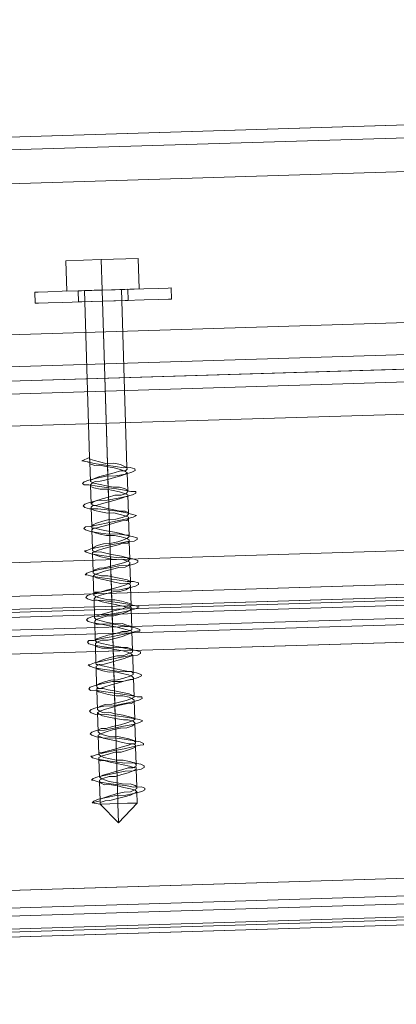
# Model space of a CAD drawing. Extents: x 147111805 to 147230536, y 410950310 to 411028142.
# Tile 7 of 85: x 147160931 to 147160980, y 410974387 to 410974517. Entities that reach past the tile are written whole.
import ezdxf

# ---------------------------------------------------------------- set-up
doc = ezdxf.new("R2010")
doc.units = 0
doc.header["$LTSCALE"] = 100
doc.layers.add('T--A9041--_VERHARDINGEN_Tegels', color=9, linetype='Continuous', transparency=0.3)
doc.layers.add('T--L9071--_TERREINMEUBILAIR_Stoelen', color=1, linetype='Continuous')

# ---------------------------------------------------------------- blocks, each defined once
blk = doc.blocks.new('Picknicktafel 180x160cm')
at = {"layer": 'T--L9071--_TERREINMEUBILAIR_Stoelen', "lineweight": 0}
for p, q in [((198.64, 0), (198.64, 1589.12)), ((216.58, 0), (216.58, 1589.12)), ((194.21, 1588.06), (194.21, 1.06)), ((220.8, 1588.06), (220.8, 1.06)), ((192.52, 3.59), (192.52, 1585.53)), ((222.49, 3.59), (222.49, 1585.53)), ((149.45, 1311.32), (149.45, 1578.77)), ((149.45, 1578.77), (149.45, 1311.32)), ((150.51, 1578.77), (150.51, 1311.32)), ((153.25, 1578.77), (153.25, 1311.32)), ((155.58, 1311.32), (155.58, 1578.77)), ((186.61, 1578.77), (186.61, 1311.32)), ((186.61, 1578.77), (186.61, 1311.32)), ((189.77, 1578.77), (189.77, 1311.32)), ((192.1, 1578.77), (192.1, 1311.32)), ((192.52, 1311.32), (192.52, 1578.77)), ((149.45, 1329.26), (149.45, 1560.83)), ((150.09, 1560.83), (150.09, 1329.26)), ((152.2, 1560.83), (152.2, 1329.26)), ((155.58, 1329.26), (155.58, 1560.83)), ((155.58, 1560.83), (155.58, 1329.26)), ((186.61, 1329.26), (186.61, 1560.83)), ((188.93, 1560.83), (188.93, 1329.26)), ((191.46, 1560.83), (191.46, 1329.26)), ((192.52, 1329.26), (192.52, 1560.83)), ((192.52, 1560.83), (192.52, 1329.26)), ((192.52, 1540.57), (192.52, 48.55)), ((222.49, 1540.57), (222.49, 48.55)), ((194.21, 1538.03), (194.21, 51.08)), ((220.8, 1538.03), (220.8, 51.08)), ((198.64, 52.14), (198.64, 1537.19)), ((216.58, 1537.19), (216.58, 52.14)), ((228.61, 1452.33), (228.61, 1066.24)), ((248.46, 1066.24), (248.46, 1452.33)), ((224.39, 1450.22), (224.39, 1064.34)), ((252.89, 1450.22), (252.89, 1064.34)), ((222.49, 1445.36), (222.49, 1349.31)), ((222.49, 1059.48), (222.49, 1445.36)), ((254.58, 1349.31), (254.58, 1445.36)), ((254.58, 1445.36), (254.58, 1059.48)), ((232.63, 1398.92), (232.63, 1398.5)), ((232.63, 1398.5), (232.63, 1398.92)), ((232.63, 1398.92), (232.63, 1398.92)), ((232.63, 1398.92), (234.1, 1398.92)), ((232.63, 1398.5), (232.63, 1397.23)), ((232.63, 1397.23), (232.63, 1398.5)), ((234.1, 1398.92), (234.1, 1398.5)), ((234.1, 1398.5), (234.1, 1398.92)), ((234.1, 1398.92), (234.1, 1398.92)), ((234.1, 1398.5), (234.1, 1397.23)), ((234.1, 1397.23), (234.1, 1398.5)), ((232.63, 1397.23), (232.63, 1395.33)), ((232.63, 1395.33), (232.63, 1397.23)), ((234.1, 1397.23), (234.1, 1395.33)), ((234.1, 1395.33), (234.1, 1397.23)), ((232.63, 1395.33), (232.63, 1392.8)), ((232.63, 1392.8), (232.63, 1395.33)), ((234.1, 1395.33), (234.1, 1392.8)), ((234.1, 1392.8), (234.1, 1395.33)), ((234.1, 1394.7), (238.11, 1394.7)), ((234.1, 1394.7), (238.11, 1394.7)), ((234.1, 1390.06), (234.1, 1394.7)), ((234.1, 1394.7), (234.1, 1390.06)), ((238.11, 1394.7), (238.11, 1390.06)), ((238.11, 1390.06), (238.11, 1394.7)), ((166.55, 1392.38), (166.76, 1393.43)), ((166.76, 1393.43), (166.98, 1393.22)), ((166.76, 1393.43), (166.98, 1392.38)), ((166.98, 1393.22), (167.19, 1392.59)), ((169.51, 1392.59), (169.72, 1393.22)), ((169.72, 1393.22), (169.72, 1393.43)), ((169.72, 1393.43), (169.93, 1393.22)), ((169.93, 1393.22), (170.14, 1392.59)), ((172.46, 1392.59), (172.68, 1393.22)), ((172.68, 1393.22), (172.89, 1393.43)), ((172.89, 1393.43), (172.89, 1393.22)), ((172.89, 1393.22), (173.1, 1392.59)), ((175.42, 1392.59), (175.63, 1393.22)), ((175.63, 1393.22), (175.84, 1393.43)), ((175.84, 1393.43), (176.05, 1393.22)), ((176.05, 1393.22), (176.26, 1392.59)), ((178.37, 1392.59), (178.59, 1393.22)), ((178.59, 1393.22), (178.8, 1393.43)), ((178.8, 1393.43), (179.01, 1393.22)), ((179.01, 1393.22), (179.22, 1392.59)), ((181.54, 1393.22), (181.75, 1393.43)), ((181.54, 1392.59), (181.54, 1393.22)), ((181.75, 1393.43), (181.96, 1393.22)), ((181.96, 1393.22), (182.17, 1392.59)), ((184.5, 1392.59), (184.71, 1393.22)), ((184.71, 1393.22), (184.92, 1393.43)), ((184.92, 1393.43), (184.92, 1393.22)), ((184.92, 1393.22), (185.13, 1392.59)), ((187.45, 1392.59), (187.66, 1393.22)), ((187.66, 1393.22), (187.87, 1393.43)), ((187.87, 1393.43), (188.08, 1393.22)), ((188.08, 1393.22), (188.08, 1392.59)), ((190.41, 1392.59), (190.62, 1393.22)), ((190.62, 1393.22), (190.83, 1393.43)), ((190.83, 1393.43), (191.04, 1393.22)), ((191.04, 1393.22), (191.25, 1392.59)), ((193.36, 1392.59), (193.57, 1393.22)), ((193.57, 1393.22), (193.78, 1393.43)), ((193.78, 1393.43), (194, 1393.22)), ((194, 1393.22), (194.21, 1392.59)), ((196.53, 1392.59), (196.74, 1393.22)), ((196.74, 1393.22), (196.74, 1393.43)), ((196.74, 1393.43), (196.95, 1393.22)), ((196.95, 1393.22), (197.16, 1392.59)), ((199.48, 1392.59), (199.7, 1393.22)), ((199.7, 1393.22), (199.91, 1393.43)), ((199.91, 1393.43), (199.91, 1393.22)), ((199.91, 1393.22), (200.12, 1392.59)), ((202.44, 1392.59), (202.65, 1393.22)), ((202.65, 1393.22), (202.86, 1393.43)), ((202.86, 1393.43), (203.07, 1393.22)), ((203.07, 1393.22), (203.07, 1392.59)), ((205.39, 1392.59), (205.61, 1393.22)), ((205.61, 1393.22), (205.82, 1393.43)), ((205.82, 1393.43), (206.03, 1393.22)), ((206.03, 1393.22), (206.24, 1392.59)), ((208.56, 1393.22), (208.77, 1393.43)), ((208.56, 1392.59), (208.56, 1393.22)), ((208.77, 1393.43), (208.98, 1393.22)), ((208.98, 1393.22), (209.19, 1392.59)), ((211.52, 1392.38), (211.73, 1393.43)), ((211.52, 1392.59), (211.73, 1393.22)), ((211.73, 1393.43), (212.15, 1392.38)), ((211.73, 1393.22), (211.73, 1393.43)), ((232.63, 1392.8), (232.63, 1393.22)), ((232.63, 1393.22), (232.63, 1392.8)), ((232.63, 1393.22), (234.1, 1393.22)), ((234.1, 1393.22), (234.1, 1392.8)), ((234.1, 1392.8), (234.1, 1393.22)), ((234.1, 1393.22), (234.1, 1393.22)), ((164.02, 1390.06), (166.55, 1392.38)), ((166.55, 1392.17), (166.55, 1392.38)), ((166.55, 1392.38), (166.55, 1392.17)), ((166.55, 1392.38), (166.98, 1392.38)), ((166.76, 1392.38), (166.55, 1392.38)), ((166.98, 1392.38), (166.55, 1392.38)), ((166.55, 1391.11), (166.55, 1392.17)), ((166.55, 1392.17), (166.55, 1391.11)), ((166.98, 1391.74), (166.76, 1392.38)), ((166.98, 1392.38), (167.19, 1392.38)), ((169.51, 1392.38), (166.98, 1392.38)), ((166.98, 1391.11), (166.98, 1391.74)), ((167.19, 1392.59), (167.4, 1391.53)), ((167.19, 1392.38), (167.4, 1391.74)), ((167.4, 1391.74), (167.61, 1391.11)), ((169.3, 1392.17), (169.09, 1391.74)), ((169.09, 1391.74), (169.09, 1391.11)), ((169.3, 1391.53), (169.51, 1392.59)), ((169.51, 1392.38), (169.3, 1392.17)), ((169.72, 1392.38), (169.51, 1392.38)), ((169.51, 1391.11), (169.72, 1391.74)), ((169.93, 1391.95), (169.72, 1392.38)), ((169.72, 1391.74), (169.93, 1392.17)), ((169.93, 1392.17), (170.14, 1392.38)), ((170.14, 1391.11), (169.93, 1391.95)), ((170.14, 1392.59), (170.35, 1391.53)), ((170.14, 1392.38), (170.35, 1391.95)), ((172.46, 1392.38), (170.14, 1392.38)), ((170.35, 1391.95), (170.56, 1391.11)), ((172.25, 1391.74), (172.04, 1390.9)), ((172.25, 1391.53), (172.46, 1392.59)), ((172.46, 1392.38), (172.25, 1392.17)), ((172.25, 1392.17), (172.25, 1391.74)), ((172.68, 1392.38), (172.46, 1392.38)), ((172.46, 1390.9), (172.68, 1391.74)), ((172.89, 1391.95), (172.68, 1392.38)), ((172.68, 1391.74), (172.89, 1392.17)), ((172.89, 1392.17), (173.1, 1392.38)), ((173.1, 1391.11), (172.89, 1391.95)), ((173.1, 1392.59), (173.31, 1391.53)), ((173.1, 1392.38), (173.31, 1392.38)), ((175.63, 1392.38), (173.1, 1392.38)), ((173.31, 1392.38), (173.31, 1391.95)), ((173.31, 1391.95), (173.52, 1391.11)), ((175.21, 1391.74), (175, 1390.9)), ((175.21, 1391.53), (175.42, 1392.59)), ((175.42, 1392.17), (175.21, 1391.74)), ((175.63, 1392.38), (175.42, 1392.38)), ((175.42, 1392.38), (175.42, 1392.17)), ((175.42, 1390.9), (175.63, 1391.74)), ((175.84, 1391.95), (175.63, 1392.38)), ((175.63, 1391.74), (175.84, 1392.17)), ((175.84, 1392.17), (176.05, 1392.38)), ((176.05, 1391.32), (175.84, 1391.95)), ((176.05, 1392.38), (176.26, 1392.38)), ((178.59, 1392.38), (176.05, 1392.38)), ((176.26, 1392.59), (176.26, 1391.53)), ((176.26, 1392.38), (176.47, 1391.95)), ((176.47, 1391.95), (176.47, 1391.32)), ((178.16, 1391.74), (177.95, 1390.9)), ((178.37, 1392.17), (178.16, 1391.74)), ((178.37, 1391.53), (178.37, 1392.59)), ((178.59, 1392.38), (178.37, 1392.17)), ((178.8, 1391.95), (178.59, 1392.38)), ((178.59, 1391.74), (178.8, 1392.17)), ((178.59, 1390.9), (178.59, 1391.74)), ((178.8, 1392.17), (179.01, 1392.38)), ((179.01, 1391.32), (178.8, 1391.95)), ((179.01, 1392.38), (179.22, 1392.38)), ((181.54, 1392.38), (179.01, 1392.38)), ((179.22, 1392.59), (179.43, 1391.53)), ((179.22, 1392.38), (179.43, 1391.95)), ((179.43, 1391.95), (179.64, 1391.32)), ((181.33, 1392.17), (181.12, 1391.53)), ((181.33, 1391.53), (181.54, 1392.59)), ((181.54, 1392.38), (181.33, 1392.17)), ((181.75, 1392.38), (181.54, 1392.38)), ((181.75, 1392.17), (181.96, 1392.38)), ((181.75, 1391.95), (181.75, 1392.38)), ((181.75, 1391.53), (181.75, 1392.17)), ((181.96, 1391.32), (181.75, 1391.95)), ((181.96, 1392.38), (182.17, 1392.38)), ((182.17, 1392.59), (182.39, 1391.53)), ((182.17, 1392.38), (182.39, 1391.95)), ((184.5, 1392.38), (182.17, 1392.38)), ((182.39, 1391.95), (182.6, 1391.32)), ((184.29, 1392.17), (184.07, 1391.53)), ((184.29, 1391.53), (184.5, 1392.59)), ((184.5, 1392.38), (184.29, 1392.17)), ((184.71, 1392.38), (184.5, 1392.38)), ((184.92, 1391.95), (184.71, 1392.38)), ((184.71, 1391.53), (184.92, 1392.17)), ((184.92, 1392.17), (184.92, 1392.38)), ((184.92, 1392.38), (185.13, 1392.38)), ((184.92, 1391.32), (184.92, 1391.95)), ((185.13, 1392.59), (185.34, 1391.53)), ((185.13, 1392.38), (185.34, 1391.95)), ((187.45, 1392.38), (185.13, 1392.38)), ((185.34, 1391.95), (185.55, 1391.32)), ((187.24, 1392.17), (187.03, 1391.53)), ((187.24, 1391.53), (187.45, 1392.59)), ((187.45, 1392.38), (187.24, 1392.17)), ((187.66, 1392.38), (187.45, 1392.38)), ((187.87, 1392.17), (187.66, 1392.38)), ((187.66, 1391.53), (187.87, 1392.17)), ((187.87, 1392.17), (188.08, 1392.38)), ((188.08, 1391.53), (187.87, 1392.17)), ((188.08, 1392.59), (188.3, 1391.53)), ((188.08, 1392.38), (188.3, 1392.17)), ((190.62, 1392.38), (188.08, 1392.38)), ((188.3, 1392.17), (188.51, 1391.53)), ((190.2, 1391.53), (190.41, 1392.59)), ((190.41, 1392.38), (190.2, 1392.17)), ((190.2, 1392.17), (190.2, 1391.53)), ((190.62, 1392.38), (190.41, 1392.38)), ((190.83, 1392.17), (190.62, 1392.38)), ((190.62, 1391.53), (190.83, 1392.17)), ((190.83, 1392.17), (191.04, 1392.38)), ((191.04, 1391.53), (190.83, 1392.17)), ((191.04, 1392.38), (191.25, 1392.38)), ((193.57, 1392.38), (191.04, 1392.38)), ((191.25, 1392.59), (191.25, 1391.53)), ((191.25, 1392.38), (191.25, 1392.17)), ((191.25, 1392.17), (191.46, 1391.53)), ((193.36, 1391.95), (193.15, 1391.32)), ((193.36, 1391.53), (193.36, 1392.59)), ((193.57, 1392.38), (193.36, 1392.38)), ((193.36, 1392.38), (193.36, 1391.95)), ((193.78, 1392.17), (193.57, 1392.38)), ((193.57, 1391.32), (193.78, 1391.95)), ((193.78, 1391.95), (194, 1392.38)), ((194, 1391.53), (193.78, 1392.17)), ((194, 1392.38), (194.21, 1392.38)), ((196.53, 1392.38), (194, 1392.38)), ((194.21, 1392.59), (194.42, 1391.53)), ((194.21, 1392.38), (194.42, 1392.17)), ((194.42, 1392.17), (194.42, 1391.53)), ((196.32, 1391.95), (196.11, 1391.32)), ((196.32, 1391.53), (196.53, 1392.59)), ((196.53, 1392.38), (196.32, 1391.95)), ((196.74, 1392.17), (196.53, 1392.38)), ((196.53, 1391.32), (196.74, 1391.95)), ((196.74, 1391.95), (196.95, 1392.38)), ((196.95, 1391.53), (196.74, 1392.17)), ((196.95, 1392.38), (197.16, 1392.38)), ((197.16, 1392.59), (197.37, 1391.53)), ((197.16, 1392.38), (197.37, 1392.17)), ((199.48, 1392.38), (197.16, 1392.38)), ((197.37, 1392.17), (197.58, 1391.53)), ((199.27, 1391.95), (199.06, 1391.32)), ((199.27, 1391.53), (199.48, 1392.59)), ((199.48, 1392.38), (199.27, 1391.95)), ((199.7, 1392.38), (199.48, 1392.38)), ((199.7, 1391.95), (199.91, 1392.38)), ((199.7, 1392.17), (199.7, 1392.38)), ((199.91, 1391.74), (199.7, 1392.17)), ((199.7, 1391.32), (199.7, 1391.95)), ((199.91, 1392.38), (200.12, 1392.38)), ((200.12, 1390.9), (199.91, 1391.74)), ((200.12, 1392.59), (200.33, 1391.53)), ((200.12, 1392.38), (200.33, 1392.17)), ((202.65, 1392.38), (200.12, 1392.38)), ((200.33, 1392.17), (200.54, 1391.74)), ((200.54, 1391.74), (200.75, 1390.9)), ((202.23, 1391.95), (202.02, 1391.32)), ((202.23, 1391.53), (202.44, 1392.59)), ((202.44, 1392.38), (202.23, 1391.95)), ((202.65, 1392.38), (202.44, 1392.38)), ((202.86, 1392.17), (202.65, 1392.38)), ((202.65, 1391.32), (202.86, 1391.95)), ((202.86, 1391.95), (202.86, 1392.38)), ((202.86, 1392.38), (203.07, 1392.38)), ((202.86, 1391.74), (202.86, 1392.17)), ((203.07, 1390.9), (202.86, 1391.74)), ((203.07, 1392.59), (203.28, 1391.53)), ((203.07, 1392.38), (203.28, 1392.17)), ((205.61, 1392.38), (203.07, 1392.38)), ((203.28, 1392.17), (203.49, 1391.74)), ((203.49, 1391.74), (203.71, 1390.9)), ((205.18, 1391.95), (204.97, 1391.11)), ((205.39, 1392.38), (205.18, 1391.95)), ((205.39, 1391.53), (205.39, 1392.59)), ((205.61, 1392.38), (205.39, 1392.38)), ((205.82, 1392.17), (205.61, 1392.38)), ((205.61, 1391.11), (205.82, 1391.95)), ((205.82, 1391.95), (206.03, 1392.38)), ((205.82, 1391.74), (205.82, 1392.17)), ((206.03, 1390.9), (205.82, 1391.74)), ((206.03, 1392.38), (206.24, 1392.17)), ((208.56, 1392.38), (206.03, 1392.38)), ((206.24, 1392.59), (206.45, 1391.53)), ((206.24, 1392.17), (206.45, 1391.74)), ((206.45, 1391.74), (206.66, 1390.9)), ((208.14, 1391.95), (207.93, 1391.11)), ((208.35, 1392.38), (208.14, 1391.95)), ((208.35, 1391.53), (208.56, 1392.59)), ((208.56, 1392.38), (208.35, 1392.38)), ((208.77, 1392.17), (208.56, 1392.38)), ((208.56, 1391.11), (208.77, 1391.95)), ((208.77, 1391.95), (208.98, 1392.38)), ((208.98, 1391.74), (208.77, 1392.17)), ((208.98, 1392.38), (209.19, 1392.38)), ((211.52, 1392.38), (208.98, 1392.38)), ((208.98, 1391.11), (208.98, 1391.74)), ((209.19, 1392.59), (209.41, 1391.53)), ((209.19, 1392.38), (209.19, 1392.17)), ((209.19, 1392.17), (209.41, 1391.74)), ((209.41, 1391.74), (209.62, 1391.11)), ((211.31, 1392.38), (211.09, 1391.74)), ((211.09, 1391.74), (211.09, 1391.11)), ((211.31, 1391.53), (211.52, 1392.59)), ((211.52, 1392.38), (211.31, 1392.38)), ((212.15, 1392.38), (211.52, 1392.38)), ((212.15, 1392.38), (211.52, 1392.38)), ((211.52, 1391.11), (211.73, 1391.74)), ((211.73, 1391.74), (211.94, 1392.38)), ((211.94, 1392.38), (212.15, 1392.38)), ((234.1, 1392.38), (212.15, 1392.38)), ((232.63, 1391.53), (232.63, 1392.8)), ((232.63, 1392.8), (232.63, 1391.53)), ((232.63, 1392.8), (232.63, 1390.06)), ((232.63, 1390.06), (232.63, 1392.8)), ((234.1, 1392.8), (234.1, 1390.06)), ((234.1, 1390.06), (234.1, 1392.8)), ((234.1, 1392.8), (234.1, 1391.53)), ((234.1, 1391.53), (234.1, 1392.8)), ((234.1, 1392.17), (234.1, 1392.38)), ((234.1, 1392.38), (234.1, 1392.17)), ((234.1, 1391.11), (234.1, 1392.17)), ((234.1, 1392.17), (234.1, 1391.11)), ((166.55, 1390.06), (166.55, 1391.11)), ((166.55, 1391.11), (166.55, 1390.06)), ((167.19, 1390.27), (166.98, 1391.11)), ((167.4, 1391.53), (167.61, 1390.27)), ((167.61, 1391.11), (167.82, 1390.27)), ((169.09, 1391.11), (168.88, 1390.06)), ((169.09, 1390.27), (169.3, 1391.53)), ((169.3, 1390.06), (169.51, 1391.11)), ((170.14, 1390.27), (170.14, 1391.11)), ((170.35, 1391.53), (170.56, 1390.27)), ((170.56, 1391.11), (170.78, 1390.27)), ((172.04, 1390.9), (171.83, 1390.06)), ((172.04, 1390.27), (172.25, 1391.53)), ((172.25, 1390.06), (172.46, 1390.9)), ((173.31, 1390.27), (173.1, 1391.11)), ((173.31, 1391.53), (173.52, 1390.27)), ((173.52, 1391.11), (173.73, 1390.27)), ((175, 1390.9), (174.79, 1390.06)), ((175.21, 1390.27), (175.21, 1391.53)), ((175.42, 1390.06), (175.42, 1390.9)), ((176.26, 1390.48), (176.05, 1391.32)), ((176.26, 1391.53), (176.47, 1390.27)), ((176.47, 1389.42), (176.26, 1390.48)), ((176.47, 1391.32), (176.69, 1390.48)), ((176.69, 1390.48), (176.9, 1389.42)), ((177.95, 1390.9), (177.74, 1390.06)), ((178.16, 1390.27), (178.37, 1391.53)), ((178.37, 1390.06), (178.59, 1390.9)), ((179.22, 1390.48), (179.01, 1391.32)), ((179.43, 1389.63), (179.22, 1390.48)), ((179.43, 1391.53), (179.43, 1390.27)), ((179.64, 1391.32), (179.64, 1390.48)), ((179.64, 1390.48), (179.85, 1389.63)), ((180.91, 1390.9), (180.7, 1389.84)), ((181.12, 1391.53), (180.91, 1390.9)), ((181.12, 1390.27), (181.33, 1391.53)), ((181.33, 1389.84), (181.54, 1390.9)), ((181.54, 1390.9), (181.75, 1391.53)), ((182.17, 1390.48), (181.96, 1391.32)), ((182.39, 1389.63), (182.17, 1390.48)), ((182.39, 1391.53), (182.6, 1390.27)), ((182.6, 1391.32), (182.81, 1390.48)), ((182.81, 1390.48), (182.81, 1389.63)), ((184.07, 1391.53), (183.86, 1390.69)), ((183.86, 1390.69), (183.86, 1389.84)), ((184.07, 1390.27), (184.29, 1391.53)), ((184.29, 1389.84), (184.5, 1390.69)), ((184.5, 1390.69), (184.71, 1391.53)), ((185.13, 1390.48), (184.92, 1391.32)), ((185.34, 1389.63), (185.13, 1390.48)), ((185.34, 1391.53), (185.55, 1390.27)), ((185.55, 1391.32), (185.76, 1390.48)), ((185.76, 1390.48), (185.97, 1389.63)), ((187.03, 1390.69), (186.82, 1389.84)), ((187.03, 1390.27), (187.24, 1391.53)), ((187.03, 1391.53), (187.03, 1390.69)), ((187.24, 1389.84), (187.45, 1390.69)), ((187.45, 1390.69), (187.66, 1391.53)), ((188.08, 1390.69), (188.08, 1391.53)), ((188.3, 1389.63), (188.08, 1390.69)), ((188.3, 1391.53), (188.51, 1390.27)), ((188.51, 1391.53), (188.72, 1390.69)), ((188.72, 1390.69), (188.93, 1389.63)), ((189.98, 1390.69), (189.77, 1389.63)), ((190.2, 1391.53), (189.98, 1390.69)), ((190.2, 1390.27), (190.2, 1391.53)), ((190.2, 1389.63), (190.41, 1390.69)), ((190.41, 1390.69), (190.62, 1391.53)), ((191.25, 1390.69), (191.04, 1391.53)), ((191.25, 1391.53), (191.46, 1390.27)), ((191.25, 1389.84), (191.25, 1390.69)), ((191.46, 1391.53), (191.67, 1390.69)), ((191.67, 1390.69), (191.88, 1389.84)), ((192.94, 1390.48), (192.73, 1389.63)), ((193.15, 1391.32), (192.94, 1390.48)), ((193.15, 1390.27), (193.36, 1391.53)), ((193.36, 1390.48), (193.57, 1391.32)), ((193.36, 1389.63), (193.36, 1390.48)), ((194.21, 1390.69), (194, 1391.53)), ((194.42, 1389.84), (194.21, 1390.69)), ((194.42, 1391.53), (194.63, 1390.27)), ((194.42, 1391.53), (194.63, 1390.69)), ((194.63, 1390.69), (194.84, 1389.84)), ((195.9, 1390.48), (195.68, 1389.63)), ((196.11, 1391.32), (195.9, 1390.48)), ((196.11, 1390.27), (196.32, 1391.53)), ((196.32, 1389.63), (196.53, 1390.48)), ((196.53, 1390.48), (196.53, 1391.32)), ((197.16, 1390.9), (196.95, 1391.53)), ((197.37, 1389.84), (197.16, 1390.9)), ((197.37, 1391.53), (197.58, 1390.27)), ((197.58, 1391.53), (197.58, 1390.9)), ((197.58, 1390.9), (197.8, 1389.84)), ((198.85, 1390.48), (198.64, 1389.63)), ((199.06, 1391.32), (198.85, 1390.48)), ((199.06, 1390.27), (199.27, 1391.53)), ((199.27, 1389.63), (199.48, 1390.48)), ((199.48, 1390.48), (199.7, 1391.32)), ((200.33, 1390.06), (200.12, 1390.9)), ((200.33, 1391.53), (200.54, 1390.27)), ((200.75, 1390.9), (200.75, 1390.06)), ((202.02, 1391.32), (201.81, 1390.48)), ((201.81, 1390.48), (201.81, 1389.42)), ((202.02, 1390.27), (202.23, 1391.53)), ((202.23, 1389.42), (202.44, 1390.48)), ((202.44, 1390.48), (202.65, 1391.32)), ((203.28, 1390.06), (203.07, 1390.9)), ((203.28, 1391.53), (203.49, 1390.27)), ((203.71, 1390.9), (203.92, 1390.06)), ((204.97, 1391.11), (204.76, 1390.27)), ((205.18, 1390.27), (205.39, 1391.53)), ((205.39, 1390.27), (205.61, 1391.11)), ((206.24, 1390.06), (206.03, 1390.9)), ((206.45, 1391.53), (206.45, 1390.27)), ((206.66, 1390.9), (206.87, 1390.06)), ((207.93, 1391.11), (207.93, 1390.27)), ((208.14, 1390.27), (208.35, 1391.53)), ((208.35, 1390.27), (208.56, 1391.11)), ((209.19, 1390.06), (208.98, 1391.11)), ((209.41, 1391.53), (209.62, 1390.27)), ((209.62, 1391.11), (209.83, 1390.06)), ((211.09, 1391.11), (210.88, 1390.27)), ((211.09, 1390.27), (211.31, 1391.53)), ((211.31, 1390.27), (211.52, 1391.11)), ((232.63, 1390.06), (232.63, 1391.53)), ((232.63, 1391.53), (232.63, 1390.06)), ((234.1, 1391.53), (234.1, 1390.06)), ((234.1, 1390.06), (234.1, 1391.53)), ((234.1, 1390.06), (234.1, 1391.11)), ((234.1, 1391.11), (234.1, 1390.06)), ((164.02, 1390.06), (166.55, 1387.52)), ((164.02, 1390.06), (166.55, 1390.06)), ((164.02, 1390.06), (166.55, 1390.06)), ((166.55, 1388.79), (166.55, 1390.06)), ((166.55, 1390.06), (166.55, 1388.79)), ((168.88, 1390.06), (166.55, 1390.06)), ((167.4, 1390.06), (166.55, 1390.06)), ((167.4, 1389.21), (167.19, 1390.27)), ((167.61, 1388.37), (167.4, 1389.21)), ((167.61, 1390.27), (167.61, 1389)), ((167.82, 1390.27), (168.03, 1389.21)), ((170.35, 1390.06), (167.82, 1390.06)), ((168.03, 1389.21), (168.03, 1388.37)), ((168.66, 1389.21), (168.45, 1388.37)), ((168.88, 1390.06), (168.66, 1389.21)), ((168.88, 1389), (169.09, 1390.27)), ((169.09, 1389.21), (169.3, 1390.06)), ((169.09, 1388.37), (169.09, 1389.21)), ((171.83, 1390.06), (169.3, 1390.06)), ((170.35, 1389.42), (170.14, 1390.27)), ((170.56, 1388.58), (170.35, 1389.42)), ((170.56, 1390.27), (170.78, 1389)), ((170.78, 1390.27), (170.99, 1389.42)), ((173.31, 1390.06), (170.78, 1390.06)), ((170.99, 1389.42), (171.2, 1388.58)), ((171.62, 1389.21), (171.41, 1388.37)), ((171.83, 1390.06), (171.62, 1389.21)), ((171.83, 1389), (172.04, 1390.27)), ((172.04, 1388.37), (172.25, 1389.21)), ((172.25, 1389.21), (172.25, 1390.06)), ((174.79, 1390.06), (172.25, 1390.06)), ((173.31, 1389.42), (173.31, 1390.27)), ((173.52, 1388.58), (173.31, 1389.42)), ((173.52, 1390.27), (173.73, 1389)), ((173.73, 1390.27), (173.94, 1389.42)), ((176.26, 1390.06), (173.73, 1390.06)), ((173.94, 1389.42), (174.15, 1388.58)), ((174.57, 1389.21), (174.36, 1388.37)), ((174.79, 1390.06), (174.57, 1389.21)), ((175, 1389), (175.21, 1390.27)), ((175, 1388.37), (175.21, 1389.21)), ((175.21, 1389.21), (175.42, 1390.06)), ((177.74, 1390.06), (175.42, 1390.06)), ((176.47, 1390.27), (176.69, 1389)), ((176.47, 1388.58), (176.47, 1389.42)), ((179.22, 1390.06), (176.9, 1390.06)), ((176.9, 1389.42), (177.11, 1388.58)), ((177.74, 1390.06), (177.53, 1389)), ((177.95, 1389), (178.16, 1390.27)), ((178.16, 1389), (178.37, 1390.06)), ((180.7, 1390.06), (178.37, 1390.06)), ((179.43, 1390.27), (179.64, 1389)), ((179.64, 1388.58), (179.43, 1389.63)), ((182.39, 1390.06), (179.85, 1390.06)), ((179.85, 1389.63), (180.06, 1388.58)), ((180.7, 1389.84), (180.7, 1389)), ((180.91, 1389), (181.12, 1390.27)), ((181.12, 1389), (181.33, 1389.84)), ((183.86, 1390.06), (181.33, 1390.06)), ((182.6, 1388.79), (182.39, 1389.63)), ((182.6, 1390.27), (182.6, 1389)), ((185.34, 1390.06), (182.81, 1390.06)), ((182.81, 1389.63), (183.02, 1388.79)), ((183.86, 1389.84), (183.65, 1389)), ((183.86, 1389), (184.07, 1390.27)), ((184.07, 1389), (184.29, 1389.84)), ((186.82, 1390.06), (184.29, 1390.06)), ((185.55, 1388.79), (185.34, 1389.63)), ((185.55, 1390.27), (185.76, 1389)), ((188.3, 1390.06), (185.76, 1390.06)), ((185.97, 1389.63), (185.97, 1388.79)), ((186.82, 1389.84), (186.61, 1388.79)), ((187.03, 1389), (187.03, 1390.27)), ((187.03, 1388.79), (187.24, 1389.84)), ((189.77, 1390.06), (187.24, 1390.06)), ((188.51, 1388.79), (188.3, 1389.63)), ((188.51, 1390.27), (188.72, 1389)), ((191.25, 1390.06), (188.93, 1390.06)), ((188.93, 1389.63), (189.14, 1388.79)), ((189.77, 1389.63), (189.56, 1388.79)), ((189.98, 1389), (190.2, 1390.27)), ((190.2, 1388.79), (190.2, 1389.63)), ((192.73, 1390.06), (190.41, 1390.06)), ((191.46, 1388.79), (191.25, 1389.84)), ((191.46, 1390.27), (191.67, 1389)), ((194.21, 1390.06), (191.88, 1390.06)), ((191.88, 1389.84), (192.1, 1388.79)), ((192.73, 1389.63), (192.52, 1388.79)), ((192.94, 1389), (193.15, 1390.27)), ((193.15, 1388.79), (193.36, 1389.63)), ((195.9, 1390.06), (193.36, 1390.06)), ((194.42, 1389), (194.42, 1389.84)), ((194.63, 1390.27), (194.63, 1389)), ((197.37, 1390.06), (194.84, 1390.06)), ((194.84, 1389.84), (195.05, 1389)), ((195.68, 1389.63), (195.47, 1388.79)), ((195.9, 1389), (196.11, 1390.27)), ((196.11, 1388.79), (196.32, 1389.63)), ((198.85, 1390.06), (196.32, 1390.06)), ((197.58, 1389), (197.37, 1389.84)), ((197.58, 1390.27), (197.8, 1389)), ((200.33, 1390.06), (197.8, 1390.06)), ((197.8, 1389.84), (198.01, 1389)), ((198.64, 1389.63), (198.64, 1388.58)), ((198.85, 1389), (199.06, 1390.27)), ((199.06, 1388.58), (199.27, 1389.63)), ((201.81, 1390.06), (199.27, 1390.06)), ((200.54, 1389), (200.33, 1390.06)), ((200.54, 1390.27), (200.75, 1389)), ((200.75, 1390.06), (200.96, 1389)), ((203.28, 1390.06), (200.75, 1390.06)), ((201.81, 1389.42), (201.59, 1388.58)), ((202.02, 1389), (202.02, 1390.27)), ((202.02, 1388.58), (202.23, 1389.42)), ((204.76, 1390.06), (202.23, 1390.06)), ((203.49, 1389.21), (203.28, 1390.06)), ((203.49, 1390.27), (203.71, 1389)), ((203.71, 1388.37), (203.49, 1389.21)), ((203.92, 1390.06), (203.92, 1389.21)), ((206.24, 1390.06), (203.92, 1390.06)), ((203.92, 1389.21), (204.13, 1388.37)), ((204.76, 1389.42), (204.55, 1388.58)), ((204.76, 1390.27), (204.76, 1389.42)), ((204.97, 1389), (205.18, 1390.27)), ((204.97, 1388.58), (205.18, 1389.42)), ((205.18, 1389.42), (205.39, 1390.27)), ((207.72, 1390.06), (205.39, 1390.06)), ((206.45, 1389.21), (206.24, 1390.06)), ((206.45, 1390.27), (206.66, 1389)), ((206.66, 1388.37), (206.45, 1389.21)), ((206.87, 1390.06), (207.08, 1389.21)), ((209.19, 1390.06), (206.87, 1390.06)), ((207.08, 1389.21), (207.08, 1388.37)), ((207.72, 1389.42), (207.51, 1388.58)), ((207.93, 1390.27), (207.72, 1389.42)), ((207.93, 1389), (208.14, 1390.27)), ((208.14, 1389.42), (208.35, 1390.27)), ((208.14, 1388.58), (208.14, 1389.42)), ((210.88, 1390.06), (208.35, 1390.06)), ((209.41, 1389.21), (209.19, 1390.06)), ((209.62, 1388.37), (209.41, 1389.21)), ((209.62, 1390.27), (209.62, 1389)), ((209.83, 1390.06), (210.04, 1389.21)), ((234.1, 1390.06), (209.83, 1390.06)), ((210.04, 1389.21), (210.25, 1388.37)), ((210.67, 1389.21), (210.46, 1388.37)), ((210.88, 1390.27), (210.67, 1389.21)), ((210.88, 1389), (211.09, 1390.27)), ((211.09, 1388.37), (211.31, 1389.21)), ((211.31, 1389.21), (211.31, 1390.27)), ((234.1, 1390.06), (211.31, 1390.06)), ((232.63, 1388.37), (232.63, 1390.06)), ((232.63, 1390.06), (232.63, 1388.37)), ((232.63, 1390.06), (232.63, 1387.1)), ((232.63, 1387.1), (232.63, 1390.06)), ((232.63, 1390.06), (234.1, 1390.06)), ((232.63, 1390.06), (234.1, 1390.06)), ((232.63, 1390.06), (234.1, 1390.06)), ((232.63, 1390.06), (234.1, 1390.06)), ((234.1, 1390.06), (238.11, 1390.06)), ((234.1, 1390.06), (238.11, 1390.06)), ((234.1, 1388.79), (234.1, 1390.06)), ((234.1, 1390.06), (234.1, 1388.79)), ((234.1, 1390.06), (234.1, 1385.2)), ((234.1, 1385.2), (234.1, 1390.06)), ((234.1, 1390.06), (234.1, 1390.06)), ((234.1, 1390.06), (234.1, 1387.1)), ((234.1, 1387.1), (234.1, 1390.06)), ((234.1, 1390.06), (234.1, 1388.37)), ((234.1, 1388.37), (234.1, 1390.06)), ((238.11, 1390.06), (238.11, 1385.2)), ((238.11, 1385.2), (238.11, 1390.06)), ((166.55, 1387.73), (166.55, 1388.79)), ((166.55, 1388.79), (166.55, 1387.73)), ((167.61, 1389), (167.82, 1387.94)), ((167.82, 1387.94), (167.61, 1388.37)), ((167.82, 1387.94), (168.03, 1386.89)), ((168.03, 1387.52), (167.82, 1387.94)), ((168.03, 1388.37), (168.24, 1387.94)), ((168.45, 1388.37), (168.24, 1387.73)), ((168.24, 1387.94), (168.45, 1387.52)), ((168.66, 1387.94), (168.88, 1389)), ((168.66, 1386.89), (168.66, 1387.94)), ((168.88, 1387.73), (169.09, 1388.37)), ((170.78, 1387.94), (170.56, 1388.58)), ((170.78, 1389), (170.78, 1387.94)), ((170.78, 1387.94), (170.99, 1386.89)), ((170.99, 1387.52), (170.78, 1387.94)), ((171.2, 1388.58), (171.2, 1387.94)), ((171.41, 1388.37), (171.2, 1387.73)), ((171.2, 1387.94), (171.41, 1387.52)), ((171.62, 1386.89), (171.83, 1387.94)), ((171.83, 1387.94), (171.83, 1389)), ((171.83, 1387.73), (172.04, 1388.37)), ((173.73, 1387.94), (173.52, 1388.58)), ((173.73, 1389), (173.94, 1387.94)), ((173.94, 1387.52), (173.73, 1387.94)), ((173.94, 1387.94), (174.15, 1386.89)), ((174.15, 1388.58), (174.36, 1387.94)), ((174.36, 1388.37), (174.36, 1387.73)), ((174.36, 1387.94), (174.36, 1387.52)), ((174.57, 1386.89), (174.79, 1387.94)), ((174.79, 1387.94), (175, 1389)), ((174.79, 1387.73), (175, 1388.37)), ((176.69, 1387.94), (176.47, 1388.58)), ((176.69, 1389), (176.9, 1387.73)), ((176.9, 1387.52), (176.69, 1387.94)), ((177.11, 1388.58), (177.32, 1387.94)), ((177.53, 1388.37), (177.32, 1387.73)), ((177.32, 1387.94), (177.53, 1387.52)), ((177.53, 1389), (177.53, 1388.37)), ((177.53, 1386.89), (177.74, 1387.94)), ((177.74, 1387.94), (177.95, 1389)), ((177.74, 1387.73), (177.95, 1388.37)), ((177.95, 1388.37), (178.16, 1389)), ((179.64, 1389), (179.85, 1387.73)), ((179.64, 1387.94), (179.64, 1388.58)), ((179.85, 1387.52), (179.64, 1387.94)), ((180.06, 1388.58), (180.27, 1387.94)), ((180.49, 1388.16), (180.27, 1387.73)), ((180.27, 1387.94), (180.49, 1387.52)), ((180.7, 1389), (180.49, 1388.16)), ((180.49, 1387.1), (180.7, 1387.94)), ((180.7, 1387.94), (180.91, 1389)), ((180.7, 1387.73), (180.91, 1388.16)), ((180.91, 1388.16), (181.12, 1389)), ((182.6, 1389), (182.81, 1387.73)), ((182.81, 1387.94), (182.6, 1388.79)), ((182.81, 1387.52), (182.81, 1387.94)), ((183.02, 1388.79), (183.23, 1387.94)), ((183.44, 1388.16), (183.23, 1387.73)), ((183.23, 1387.94), (183.44, 1387.52)), ((183.65, 1389), (183.44, 1388.16)), ((183.65, 1387.1), (183.86, 1387.94)), ((183.86, 1387.94), (183.86, 1389)), ((183.86, 1388.16), (184.07, 1389)), ((183.86, 1387.73), (183.86, 1388.16)), ((185.76, 1388.16), (185.55, 1388.79)), ((185.76, 1389), (185.97, 1387.73)), ((185.97, 1387.52), (185.76, 1388.16)), ((185.97, 1388.79), (186.19, 1388.16)), ((186.19, 1388.16), (186.4, 1387.52)), ((186.4, 1388.16), (186.19, 1387.73)), ((186.61, 1388.79), (186.4, 1388.16)), ((186.61, 1387.1), (186.82, 1387.94)), ((186.82, 1387.94), (187.03, 1389)), ((186.82, 1387.73), (187.03, 1388.16)), ((187.03, 1388.16), (187.03, 1388.79)), ((188.72, 1388.16), (188.51, 1388.79)), ((188.72, 1389), (188.93, 1387.73)), ((188.93, 1387.52), (188.72, 1388.16)), ((189.14, 1388.79), (189.14, 1388.16)), ((189.14, 1388.16), (189.35, 1387.52)), ((189.35, 1388.16), (189.14, 1387.52)), ((189.56, 1388.79), (189.35, 1388.16)), ((189.56, 1387.1), (189.77, 1387.94)), ((189.77, 1387.94), (189.98, 1389)), ((189.77, 1387.52), (189.98, 1388.16)), ((189.98, 1388.16), (190.2, 1388.79)), ((191.67, 1388.16), (191.46, 1388.79)), ((191.67, 1389), (191.88, 1387.73)), ((191.88, 1387.73), (191.67, 1388.16)), ((192.1, 1388.79), (192.31, 1388.16)), ((192.52, 1388.79), (192.31, 1388.16)), ((192.31, 1388.16), (192.31, 1387.73)), ((192.31, 1388.16), (192.31, 1387.52)), ((192.52, 1387.1), (192.73, 1387.94)), ((192.73, 1387.94), (192.94, 1389)), ((192.73, 1387.52), (192.94, 1388.16)), ((192.94, 1388.16), (193.15, 1388.79)), ((194.63, 1388.16), (194.42, 1389)), ((194.63, 1389), (194.84, 1387.73)), ((194.84, 1387.73), (194.63, 1388.16)), ((195.05, 1389), (195.26, 1388.16)), ((195.26, 1388.16), (195.47, 1387.73)), ((195.47, 1387.94), (195.26, 1387.52)), ((195.47, 1388.79), (195.47, 1387.94)), ((195.68, 1387.94), (195.9, 1389)), ((195.68, 1387.1), (195.68, 1387.94)), ((195.68, 1387.52), (195.9, 1387.94)), ((195.9, 1387.94), (196.11, 1388.79)), ((197.58, 1388.16), (197.58, 1389)), ((197.8, 1387.73), (197.58, 1388.16)), ((197.8, 1389), (197.8, 1387.73)), ((198.01, 1389), (198.22, 1388.16)), ((198.22, 1388.16), (198.43, 1387.73)), ((198.43, 1387.94), (198.22, 1387.52)), ((198.64, 1388.58), (198.43, 1387.94)), ((198.64, 1387.1), (198.85, 1387.94)), ((198.64, 1387.52), (198.85, 1387.94)), ((198.85, 1387.94), (198.85, 1389)), ((198.85, 1387.94), (199.06, 1388.58)), ((200.75, 1388.37), (200.54, 1389)), ((200.75, 1389), (200.96, 1387.73)), ((200.75, 1387.73), (200.75, 1388.37)), ((200.96, 1389), (201.17, 1388.37)), ((201.17, 1388.37), (201.38, 1387.73)), ((201.38, 1387.94), (201.17, 1387.52)), ((201.59, 1388.58), (201.38, 1387.94)), ((201.59, 1387.1), (201.81, 1387.94)), ((201.81, 1387.94), (202.02, 1389)), ((201.81, 1387.94), (202.02, 1388.58)), ((201.81, 1387.52), (201.81, 1387.94)), ((203.71, 1389), (203.92, 1387.73)), ((203.71, 1387.73), (203.71, 1388.37)), ((204.13, 1388.37), (204.34, 1387.73)), ((204.34, 1387.94), (204.13, 1387.52)), ((204.55, 1388.58), (204.34, 1387.94)), ((204.55, 1387.1), (204.76, 1387.94)), ((204.76, 1387.94), (204.97, 1389)), ((204.76, 1387.52), (204.97, 1387.94)), ((204.97, 1387.94), (204.97, 1388.58)), ((206.66, 1389), (206.87, 1387.73)), ((206.87, 1387.73), (206.66, 1388.37)), ((207.08, 1388.37), (207.29, 1387.73)), ((207.29, 1387.94), (207.08, 1387.52)), ((207.51, 1388.58), (207.29, 1387.94)), ((207.51, 1387.1), (207.72, 1387.94)), ((207.72, 1387.94), (207.93, 1389)), ((207.72, 1387.52), (207.93, 1387.94)), ((207.93, 1387.94), (208.14, 1388.58)), ((209.62, 1389), (209.83, 1387.73)), ((209.83, 1387.73), (209.62, 1388.37)), ((210.25, 1387.94), (210.04, 1387.52)), ((210.25, 1388.37), (210.25, 1387.73)), ((210.46, 1388.37), (210.25, 1387.94)), ((210.67, 1387.94), (210.88, 1389)), ((210.67, 1387.1), (210.67, 1387.94)), ((210.67, 1387.52), (210.88, 1387.94)), ((210.88, 1387.94), (211.09, 1388.37)), ((232.63, 1387.1), (232.63, 1388.37)), ((232.63, 1388.37), (232.63, 1387.1)), ((234.1, 1387.73), (234.1, 1388.79)), ((234.1, 1388.79), (234.1, 1387.73)), ((234.1, 1388.37), (234.1, 1387.1)), ((234.1, 1387.1), (234.1, 1388.37)), ((166.55, 1387.52), (166.55, 1387.73)), ((166.55, 1387.73), (166.55, 1387.52)), ((166.55, 1387.52), (166.55, 1387.52)), ((168.03, 1387.52), (166.55, 1387.52)), ((168.24, 1387.73), (168.03, 1387.52)), ((168.03, 1386.89), (168.24, 1386.47)), ((168.45, 1387.52), (168.66, 1387.52)), ((168.45, 1386.47), (168.66, 1386.89)), ((168.66, 1387.52), (168.88, 1387.73)), ((170.99, 1387.52), (168.66, 1387.52)), ((171.2, 1387.52), (170.99, 1387.52)), ((170.99, 1386.89), (171.2, 1386.47)), ((171.2, 1387.73), (171.2, 1387.52)), ((171.41, 1387.52), (171.62, 1387.52)), ((171.41, 1386.47), (171.62, 1386.89)), ((171.62, 1387.52), (171.83, 1387.73)), ((173.94, 1387.52), (171.62, 1387.52)), ((174.15, 1387.52), (173.94, 1387.52)), ((174.36, 1387.73), (174.15, 1387.52)), ((174.15, 1386.89), (174.15, 1386.47)), ((174.36, 1387.52), (174.57, 1387.52)), ((174.36, 1386.47), (174.57, 1386.89)), ((174.57, 1387.52), (174.79, 1387.73)), ((177.11, 1387.52), (174.57, 1387.52)), ((176.9, 1387.73), (177.11, 1386.89)), ((177.11, 1387.52), (176.9, 1387.52)), ((177.32, 1387.73), (177.11, 1387.52)), ((177.11, 1386.89), (177.32, 1386.47)), ((177.32, 1386.47), (177.53, 1386.89)), ((177.53, 1387.52), (177.74, 1387.73)), ((180.06, 1387.52), (177.53, 1387.52)), ((179.85, 1387.73), (180.06, 1386.89)), ((180.06, 1387.52), (179.85, 1387.52)), ((180.27, 1387.73), (180.06, 1387.52)), ((180.06, 1386.89), (180.27, 1386.47)), ((180.49, 1387.52), (180.7, 1387.52)), ((183.02, 1387.52), (180.49, 1387.52)), ((180.49, 1386.47), (180.49, 1387.1)), ((180.7, 1387.52), (180.7, 1387.73)), ((182.81, 1387.73), (183.02, 1386.89)), ((183.02, 1387.52), (182.81, 1387.52)), ((183.23, 1387.73), (183.02, 1387.52)), ((183.02, 1386.89), (183.23, 1386.47)), ((183.44, 1387.52), (183.65, 1387.52)), ((183.44, 1386.47), (183.65, 1387.1)), ((183.65, 1387.52), (183.86, 1387.73)), ((185.97, 1387.52), (183.65, 1387.52)), ((185.97, 1387.73), (185.97, 1386.89)), ((186.19, 1387.73), (185.97, 1387.52)), ((185.97, 1386.89), (186.19, 1386.47)), ((186.4, 1387.52), (186.61, 1387.52)), ((186.4, 1386.47), (186.61, 1387.1)), ((186.61, 1387.52), (186.82, 1387.73)), ((189.14, 1387.52), (186.61, 1387.52)), ((188.93, 1387.73), (189.14, 1386.89)), ((189.14, 1387.52), (188.93, 1387.52)), ((189.14, 1386.89), (189.14, 1386.47)), ((189.35, 1387.52), (189.56, 1387.52)), ((189.35, 1386.47), (189.56, 1387.1)), ((189.56, 1387.52), (189.77, 1387.52)), ((192.1, 1387.52), (189.56, 1387.52)), ((191.88, 1387.73), (192.1, 1386.89)), ((192.1, 1387.52), (191.88, 1387.73)), ((192.31, 1387.52), (192.1, 1387.52)), ((192.1, 1386.89), (192.31, 1386.47)), ((192.31, 1387.73), (192.52, 1387.52)), ((192.31, 1386.47), (192.52, 1387.1)), ((192.52, 1387.52), (192.73, 1387.52)), ((195.05, 1387.52), (192.52, 1387.52)), ((194.84, 1387.73), (195.05, 1386.89)), ((195.05, 1387.52), (194.84, 1387.73)), ((195.26, 1387.52), (195.05, 1387.52)), ((195.05, 1386.89), (195.26, 1386.47)), ((195.47, 1387.73), (195.47, 1387.52)), ((195.47, 1387.52), (195.68, 1387.52)), ((195.47, 1386.47), (195.68, 1387.1)), ((198.01, 1387.52), (195.68, 1387.52)), ((197.8, 1387.73), (198.01, 1386.89)), ((198.01, 1387.52), (197.8, 1387.73)), ((198.22, 1387.52), (198.01, 1387.52)), ((198.01, 1386.89), (198.22, 1386.47)), ((198.43, 1387.73), (198.64, 1387.52)), ((198.43, 1386.47), (198.64, 1387.1)), ((200.96, 1387.52), (198.64, 1387.52)), ((200.96, 1387.52), (200.75, 1387.73)), ((200.96, 1387.73), (200.96, 1386.89)), ((201.17, 1387.52), (200.96, 1387.52)), ((200.96, 1386.89), (201.17, 1386.47)), ((201.38, 1387.73), (201.59, 1387.52)), ((201.38, 1386.47), (201.59, 1387.1)), ((201.59, 1387.52), (201.81, 1387.52)), ((204.13, 1387.52), (201.59, 1387.52)), ((203.92, 1387.52), (203.71, 1387.73)), ((203.92, 1387.73), (204.13, 1386.89)), ((204.13, 1387.52), (203.92, 1387.52)), ((204.13, 1386.89), (204.34, 1386.47)), ((204.34, 1387.73), (204.55, 1387.52)), ((204.34, 1386.47), (204.55, 1387.1)), ((204.55, 1387.52), (204.76, 1387.52)), ((207.08, 1387.52), (204.55, 1387.52)), ((206.87, 1387.73), (207.08, 1386.89)), ((206.87, 1387.52), (206.87, 1387.73)), ((207.08, 1387.52), (206.87, 1387.52)), ((207.08, 1386.89), (207.29, 1386.47)), ((207.29, 1387.73), (207.51, 1387.52)), ((207.51, 1387.52), (207.72, 1387.52)), ((210.04, 1387.52), (207.51, 1387.52)), ((207.51, 1386.47), (207.51, 1387.1)), ((209.83, 1387.73), (210.04, 1386.89)), ((210.04, 1387.52), (209.83, 1387.73)), ((210.04, 1386.89), (210.25, 1386.47)), ((210.25, 1387.73), (210.46, 1387.52)), ((210.46, 1387.52), (210.67, 1387.52)), ((210.46, 1386.47), (210.67, 1387.1)), ((234.1, 1387.52), (210.67, 1387.52)), ((232.63, 1386.68), (232.63, 1387.1)), ((232.63, 1387.1), (232.63, 1386.68)), ((232.63, 1387.1), (232.63, 1384.57)), ((232.63, 1384.57), (232.63, 1387.1)), ((232.63, 1386.68), (232.63, 1386.68)), ((232.63, 1386.68), (234.1, 1386.68)), ((234.1, 1387.52), (234.1, 1387.73)), ((234.1, 1387.73), (234.1, 1387.52)), ((234.1, 1387.52), (234.1, 1387.52)), ((234.1, 1387.1), (234.1, 1384.57)), ((234.1, 1384.57), (234.1, 1387.1)), ((234.1, 1387.1), (234.1, 1386.68)), ((234.1, 1386.68), (234.1, 1387.1)), ((168.24, 1386.47), (168.45, 1386.47)), ((171.2, 1386.47), (171.41, 1386.47)), ((174.15, 1386.47), (174.36, 1386.47)), ((180.27, 1386.47), (180.49, 1386.47)), ((183.23, 1386.47), (183.44, 1386.47)), ((186.19, 1386.47), (186.4, 1386.47)), ((189.14, 1386.47), (189.35, 1386.47)), ((195.26, 1386.47), (195.47, 1386.47)), ((198.22, 1386.47), (198.43, 1386.47)), ((201.17, 1386.47), (201.38, 1386.47)), ((207.29, 1386.47), (207.51, 1386.47)), ((210.25, 1386.47), (210.46, 1386.47)), ((234.1, 1385.2), (238.11, 1385.2)), ((234.1, 1385.2), (238.11, 1385.2)), ((232.63, 1384.57), (232.63, 1382.67)), ((232.63, 1382.67), (232.63, 1384.57)), ((234.1, 1384.57), (234.1, 1382.67)), ((234.1, 1382.67), (234.1, 1384.57)), ((232.63, 1382.67), (232.63, 1381.4)), ((232.63, 1381.4), (232.63, 1382.67)), ((234.1, 1382.67), (234.1, 1381.4)), ((234.1, 1381.4), (234.1, 1382.67)), ((232.63, 1381.4), (232.63, 1380.98)), ((232.63, 1380.98), (232.63, 1381.4)), ((234.1, 1381.4), (234.1, 1380.98)), ((234.1, 1380.98), (234.1, 1381.4)), ((232.63, 1380.98), (234.1, 1380.98))]:
    blk.add_line(p, q, dxfattribs=at)

msp = doc.modelspace()

# ---------------------------------------------------------------- hatches: boundary and pattern name
at = {"layer": 'T--A9041--_VERHARDINGEN_Tegels'}
h = msp.add_hatch(dxfattribs=at)
h.set_pattern_fill('ANSI37', color=256, scale=200, angle=45)
h.paths.add_polyline_path([(147171124.62, 410978496.78), (147171124.62, 410985174.11), (147175311.82, 410985174.11), (147179724.02, 410985174.11), (147179724.02, 410987548.17), (147175674.62, 410987550.95), (147175674.62, 410986269.38), (147173554.62, 410986269.38), (147173554.62, 410986569.38), (147175374.62, 410986569.38), (147175374.62, 410989649.38), (147175374.62, 410993004.29), (147173550.82, 410993004.29), (147173550.82, 410993134.34), (147165980.82, 410993134.34), (147159696.06, 410993137.17), (147159704.98, 410992687.69), (147159705.67, 410992652.7), (147159710.63, 410990922.45), (147159740.01, 410990923.04), (147159789.32, 410988438.53), (147159881.8, 410983779.44), (147160071.93, 410974201.33), (147160091.77, 410973201.53), (147160156.27, 410969952.17), (147160833.64, 410969965.61), (147162965.72, 410970007.93), (147169999.33, 410970147.55), (147172541.33, 410970198.01), (147177217.91, 410970290.83), (147177327.89, 410970293.02), (147177280.26, 410972692.54), (147177850.15, 410972703.86), (147179529.82, 410972737.2), (147180789.56, 410972762.42), (147181028.88, 410972767.33), (147181031.04, 410975911.55), (147179805.65, 410975912.4), (147178580.26, 410975912.4), (147178580.26, 410979449.11), (147177580.26, 410979449.11), (147177580.26, 410977681.17), (147177580.26, 410975913.24), (147171124.62, 410975913.24)])
h.paths.add_polyline_path([(147165184.98, 410982437.84), (147164184.98, 410982437.84), (147164184.98, 410983437.84), (147165184.98, 410983437.84)], flags=16)

# ---------------------------------------------------------------- block references
at = {"layer": 'T--L9071--_TERREINMEUBILAIR_Stoelen', "rotation": 91.75940092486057}
msp.add_blockref('Picknicktafel 180x160cm', (147162338.23, 410974289.75), dxfattribs=at)

doc.saveas('drawing.dxf')
